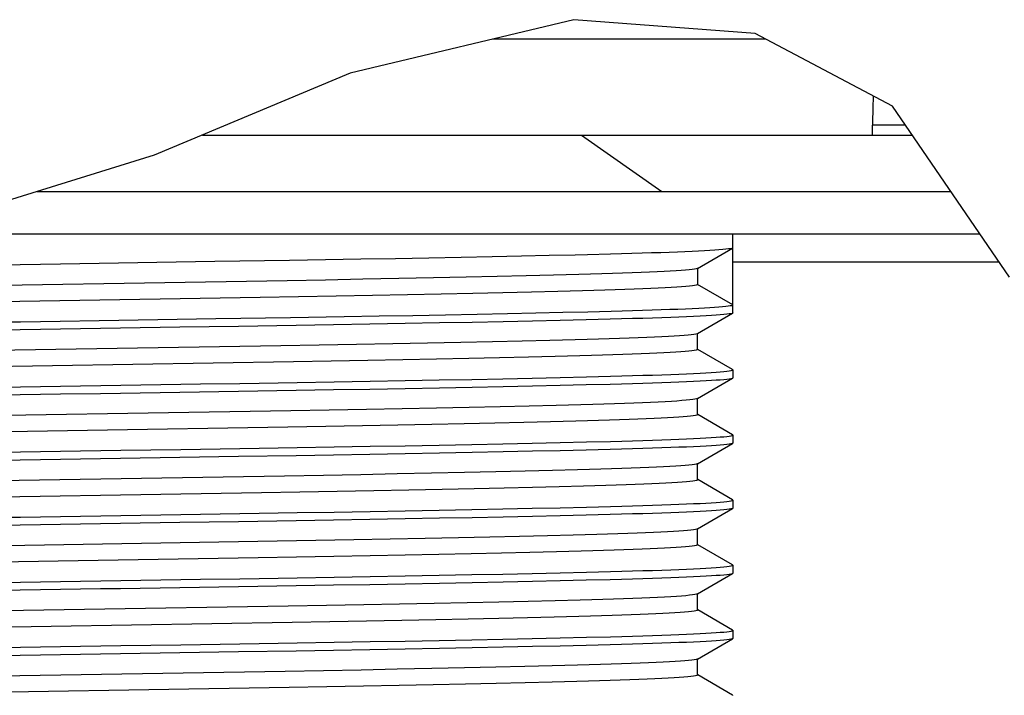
# Model space of a CAD drawing. Header units: centimetres. Extents: x 4745 to 39369, y 17389 to 19524.
# Tile 160 of 188: x 37089.81 to 37095.05, y 18523.32 to 18526.91. Entities that reach past the tile are written whole.
import ezdxf

# ---------------------------------------------------------------- set-up
doc = ezdxf.new("R2010")
doc.units = ezdxf.units.CM
doc.layers.add('$_urządzenia', color=250, linetype='Continuous')

# ---------------------------------------------------------------- blocks, each defined once
blk = doc.blocks.new('A$C92957c0b')
at = {"layer": '$_urządzenia'}
h = blk.add_hatch(dxfattribs=at)
h.set_pattern_fill('_USER', color=256, scale=29.7037395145, angle=324.9999999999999, pattern_type=0)
h.set_pattern_definition([(324.9999999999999, (-1585.0724248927, -2113.6056866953), (17.03736505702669, 24.33187894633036), [])])
h.paths.add_polyline_path([(-213.5456109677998, -1076.5), (-199.7796247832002, -1076.5), (-199.7761351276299, -1076.5765097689), (-199.77346565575, -1076.65463025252), (-199.77161636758, -1076.73436145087), (-199.7705872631, -1076.8157033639), (-199.3645771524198, -1076.78348188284), (-198.93746937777, -1076.743102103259), (-198.4892639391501, -1076.694564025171), (-198.0199608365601, -1076.637867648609), (-197.5295600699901, -1076.573012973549), (-197.0180616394, -1076.5), (-164.1742603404, -1076.5), (-163.9799316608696, -1076.68376480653), (-163.7869957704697, -1076.87669337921), (-163.59555435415, -1077.078399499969), (-163.4056413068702, -1077.28875442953), (-163.2170193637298, -1077.50865934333), (-163.02938346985, -1077.73927289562), (-162.8424963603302, -1077.981496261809), (-162.6563919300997, -1078.23520070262), (-162.4711718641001, -1078.5), (-216.8572072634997, -1078.5), (-216.02623596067, -1077.96300660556), (-215.1973128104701, -1077.450675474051), (-214.37043781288, -1076.96300660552)])
for p, q in [((-176.7899681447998, -1072.4101928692), (-184.7201370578, -1074.307294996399)), ((-170.3562514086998, -1072.902441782), (-176.7899681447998, -1072.4101928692)), ((-169.9817160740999, -1073.1006226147), (-179.6760671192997, -1073.1006226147)), ((-165.4890062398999, -1075.4778855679), (-170.3562514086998, -1072.902441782)), ((-184.7201370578, -1074.307294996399), (-191.6684467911, -1077.2119893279)), ((-161.3387094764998, -1081.537221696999), (-165.4890062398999, -1075.4778855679)), ((-166.1948588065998, -1076.5), (-166.1948588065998, -1076.1547005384)), ((-165.0254269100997, -1076.1547005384), (-166.1948588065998, -1076.1547005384)), ((-189.9652994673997, -1076.5), (-164.7889166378, -1076.5)), ((-191.6684467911, -1077.2119893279), (-197.3917892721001, -1078.987897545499)), ((-195.8194080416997, -1078.5), (-163.4190316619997, -1078.5)), ((-218.2814373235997, -1080), (-162.3916179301, -1080)), ((-171.1499999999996, -1082.809090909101), (-171.1499999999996, -1080)), ((-177.6613703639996, -1080.7774269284), (-178.6450375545, -1080.7989327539)), ((-176.7411797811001, -1080.756250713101), (-177.6613703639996, -1080.7774269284)), ((-172.4083512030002, -1081.231389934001), (-171.1580662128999, -1080.509279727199)), ((-171.1499999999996, -1080.500002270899), (-171.1580662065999, -1080.5092958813)), ((-189.5273209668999, -1080.991555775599), (-190.8892895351, -1081.012884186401)), ((-186.8772627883, -1080.949903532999), (-189.5273209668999, -1080.991555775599)), ((-185.5954872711, -1080.9289788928), (-186.8772627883, -1080.949903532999)), ((-184.3410263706, -1080.9077408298), (-185.5954872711, -1080.9289788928)), ((-183.1172483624, -1080.886183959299), (-184.3410263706, -1080.9077408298)), ((-181.9302384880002, -1080.8644244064), (-183.1172483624, -1080.886183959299)), ((-180.7855130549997, -1080.8425679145), (-181.9302384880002, -1080.8644244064)), ((-179.6884064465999, -1080.820693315), (-180.7855130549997, -1080.8425679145)), ((-178.6450375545, -1080.7989327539), (-179.6884064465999, -1080.820693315)), ((-171.150003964, -1081), (-161.7066754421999, -1081)), ((-177.5072901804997, -1081.473063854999), (-178.4763002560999, -1081.496797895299)), ((-176.6138562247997, -1081.4497612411), (-177.5072901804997, -1081.473063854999)), ((-172.3998321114, -1081.2215909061), (-172.3998396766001, -1081.7988592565)), ((-185.5992783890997, -1081.641947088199), (-186.9624052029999, -1081.6657205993)), ((-184.2761030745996, -1081.6178529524), (-185.5992783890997, -1081.641947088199)), ((-182.9974463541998, -1081.5935193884), (-184.2761030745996, -1081.6178529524)), ((-181.7727630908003, -1081.569128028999), (-182.9974463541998, -1081.5935193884)), ((-180.6088891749, -1081.544825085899), (-181.7727630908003, -1081.569128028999)), ((-179.5119216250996, -1081.5207544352), (-180.6088891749, -1081.544825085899)), ((-178.4763002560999, -1081.496797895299), (-179.5119216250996, -1081.5207544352)), ((-171.1500040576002, -1082.520452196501), (-172.3998396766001, -1081.7988592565)), ((-183.9363549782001, -1082.188751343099), (-185.2249941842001, -1082.2124959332)), ((-182.6894756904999, -1082.1647496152), (-183.9363549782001, -1082.188751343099)), ((-181.4977843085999, -1082.1407495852), (-182.6894756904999, -1082.1647496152)), ((-180.3676932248, -1082.116894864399), (-181.4977843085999, -1082.1407495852)), ((-179.3024908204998, -1082.093272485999), (-180.3676932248, -1082.116894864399)), ((-178.2953309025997, -1082.069729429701), (-179.3024908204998, -1082.093272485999)), ((-177.3522335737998, -1082.046386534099), (-178.2953309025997, -1082.069729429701)), ((-176.4851897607, -1082.0235030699), (-177.3522335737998, -1082.046386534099)), ((-185.2249941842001, -1082.2124959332), (-186.5559143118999, -1082.2359957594)), ((-182.4995647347, -1082.8954161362), (-181.3382417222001, -1082.873676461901)), ((-181.3382417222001, -1082.873676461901), (-180.2188367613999, -1082.851825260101)), ((-180.2188367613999, -1082.851825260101), (-179.1482788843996, -1082.8299995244)), ((-179.1482788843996, -1082.8299995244), (-178.1322402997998, -1082.8082930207)), ((-178.1322402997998, -1082.8082930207), (-177.1775980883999, -1082.786871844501)), ((-177.1775980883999, -1082.786871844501), (-176.2891635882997, -1082.765890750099)), ((-176.2891635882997, -1082.765890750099), (-175.4675047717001, -1082.7452397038)), ((-172.4083512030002, -1083.540480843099), (-171.1580662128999, -1082.8183706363)), ((-190.8600736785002, -1083.0328675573), (-189.4919376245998, -1083.011443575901)), ((-189.4919376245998, -1083.011443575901), (-186.8388342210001, -1082.9697288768)), ((-186.8388342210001, -1082.9697288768), (-184.9328809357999, -1082.938308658)), ((-185.3186994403, -1083.233453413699), (-186.6401859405, -1083.2551873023)), ((-184.0258047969, -1083.2113610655), (-185.3186994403, -1083.233453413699)), ((-184.9328809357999, -1082.938308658), (-183.6991731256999, -1082.916976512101)), ((-182.7667954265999, -1083.188943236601), (-184.0258047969, -1083.2113610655)), ((-183.6991731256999, -1082.916976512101), (-182.4995647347, -1082.8954161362)), ((-181.5521633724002, -1083.1663962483), (-182.7667954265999, -1083.188943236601)), ((-180.3955891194, -1083.1439959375), (-181.5521633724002, -1083.1663962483)), ((-179.299919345, -1083.121800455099), (-180.3955891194, -1083.1439959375)), ((-178.2587085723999, -1083.0997001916), (-179.299919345, -1083.121800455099)), ((-177.2734247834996, -1083.077736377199), (-178.2587085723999, -1083.0997001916)), ((-176.3491345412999, -1083.0559634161), (-177.2734247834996, -1083.077736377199)), ((-175.4970888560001, -1083.0346678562), (-176.3491345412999, -1083.0559634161)), ((-186.6401859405, -1083.2551873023), (-188.67877473, -1083.2873473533)), ((-172.4083758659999, -1083.5404950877), (-172.4215645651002, -1083.546377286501)), ((-172.3998321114, -1084.1079545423), (-172.3998321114, -1083.540480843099)), ((-184.499377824, -1083.931083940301), (-185.8249660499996, -1083.955045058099)), ((-183.2145467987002, -1083.906819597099), (-184.499377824, -1083.931083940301)), ((-181.9780062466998, -1083.8823866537), (-183.2145467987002, -1083.906819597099)), ((-180.7983487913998, -1083.857953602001), (-181.9780062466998, -1083.8823866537)), ((-179.6770584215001, -1083.833548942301), (-180.7983487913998, -1083.857953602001)), ((-178.6213016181, -1083.8093239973), (-179.6770584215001, -1083.833548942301)), ((-177.6419891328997, -1083.7855411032), (-178.6213016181, -1083.8093239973)), ((-176.7418300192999, -1083.7622927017), (-177.6419891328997, -1083.7855411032)), ((-185.8249660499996, -1083.955045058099), (-187.1859719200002, -1083.9786151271)), ((-171.1580662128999, -1084.8202657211), (-172.3977191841, -1084.1042962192)), ((-185.393091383, -1084.524610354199), (-186.7351362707, -1084.548176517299)), ((-184.0996981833, -1084.5009093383), (-185.393091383, -1084.524610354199)), ((-182.8548647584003, -1084.477086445), (-184.0996981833, -1084.5009093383)), ((-181.6612545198, -1084.4531991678), (-182.8548647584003, -1084.477086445)), ((-180.5144004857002, -1084.429148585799), (-181.6612545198, -1084.4531991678)), ((-179.4252807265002, -1084.405148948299), (-180.5144004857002, -1084.429148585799)), ((-178.4016487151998, -1084.381368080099), (-179.4252807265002, -1084.405148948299)), ((-177.4510494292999, -1084.357990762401), (-178.4016487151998, -1084.381368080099)), ((-176.5780554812, -1084.335138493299), (-177.4510494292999, -1084.357990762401)), ((-171.1499999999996, -1084.8295454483), (-171.1499999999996, -1085.118181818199)), ((-186.6017082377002, -1085.2750065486), (-185.2908391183, -1085.253426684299)), ((-185.2908391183, -1085.253426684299), (-184.0120562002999, -1085.2315605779)), ((-184.0120562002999, -1085.2315605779), (-182.7677794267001, -1085.209400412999)), ((-182.7677794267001, -1085.209400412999), (-181.5636574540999, -1085.1870533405)), ((-181.5636574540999, -1085.1870533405), (-180.410253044, -1085.1647253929)), ((-180.410253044, -1085.1647253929), (-179.3109607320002, -1085.142468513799)), ((-179.3109607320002, -1085.142468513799), (-178.2625582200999, -1085.120223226)), ((-178.2625582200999, -1085.120223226), (-177.2702741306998, -1085.0981040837)), ((-177.2702741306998, -1085.0981040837), (-176.3410169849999, -1085.076206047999)), ((-176.3410169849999, -1085.076206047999), (-175.4884173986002, -1085.0548797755)), ((-172.4083512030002, -1085.8495717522), (-171.1580662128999, -1085.1274615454)), ((-186.6401859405, -1085.564278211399), (-188.67877473, -1085.596438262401)), ((-185.3186994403, -1085.5425443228), (-186.6401859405, -1085.564278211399)), ((-184.0258047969, -1085.5204519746), (-185.3186994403, -1085.5425443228)), ((-182.7667954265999, -1085.498034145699), (-184.0258047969, -1085.5204519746)), ((-181.5521633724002, -1085.4754871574), (-182.7667954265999, -1085.498034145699)), ((-180.3955891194, -1085.453086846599), (-181.5521633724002, -1085.4754871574)), ((-179.299919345, -1085.4308913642), (-180.3955891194, -1085.453086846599)), ((-178.2587085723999, -1085.408791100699), (-179.299919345, -1085.4308913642)), ((-177.2734247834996, -1085.3868272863), (-178.2587085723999, -1085.408791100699)), ((-176.3491345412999, -1085.365054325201), (-177.2734247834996, -1085.3868272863)), ((-175.4970888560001, -1085.343758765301), (-176.3491345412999, -1085.365054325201)), ((-172.4083758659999, -1085.849585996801), (-172.4386383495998, -1085.860792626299)), ((-172.3998321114, -1086.417045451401), (-172.3998321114, -1085.8495717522)), ((-185.4635893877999, -1086.257705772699), (-186.8310323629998, -1086.281655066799)), ((-184.1450300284, -1086.233589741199), (-185.4635893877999, -1086.257705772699)), ((-182.8759511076, -1086.209331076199), (-184.1450300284, -1086.233589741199)), ((-181.6614513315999, -1086.185035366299), (-182.8759511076, -1086.209331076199)), ((-180.505177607, -1086.1607824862), (-181.6614513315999, -1086.185035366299)), ((-179.4077534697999, -1086.136584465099), (-180.505177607, -1086.1607824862)), ((-178.3755808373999, -1086.112576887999), (-179.4077534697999, -1086.136584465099)), ((-177.4195663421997, -1086.0890238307), (-178.3755808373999, -1086.112576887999)), ((-176.5362620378, -1086.0658291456), (-177.4195663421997, -1086.0890238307)), ((-179.5892156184, -1086.717932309), (-180.6775947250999, -1086.741733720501)), ((-178.5690563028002, -1086.694439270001), (-179.5892156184, -1086.717932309)), ((-177.6120558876, -1086.6711410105), (-178.5690563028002, -1086.694439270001)), ((-176.7243395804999, -1086.648175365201), (-177.6120558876, -1086.6711410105)), ((-171.1580662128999, -1087.129356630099), (-172.3977191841, -1086.413387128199)), ((-185.590571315, -1086.837232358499), (-186.9305923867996, -1086.860617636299)), ((-184.2863960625, -1086.813484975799), (-185.590571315, -1086.837232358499)), ((-183.0284824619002, -1086.7895636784), (-184.2863960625, -1086.813484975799)), ((-181.8257309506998, -1086.7656473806), (-183.0284824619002, -1086.7895636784)), ((-180.6775947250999, -1086.741733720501), (-181.8257309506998, -1086.7656473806)), ((-178.2625582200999, -1087.429314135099), (-177.2702741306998, -1087.4071949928)), ((-177.2702741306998, -1087.4071949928), (-176.3410169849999, -1087.3852969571)), ((-176.3410169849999, -1087.3852969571), (-175.4884173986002, -1087.363970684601)), ((-171.1499999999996, -1087.1386363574), (-171.1499999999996, -1087.4272727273)), ((-186.6017082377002, -1087.5840974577), (-185.2908391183, -1087.5625175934)), ((-185.2908391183, -1087.5625175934), (-184.0120562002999, -1087.540651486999)), ((-184.0120562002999, -1087.540651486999), (-182.7677794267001, -1087.5184913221)), ((-182.7677794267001, -1087.5184913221), (-181.5636574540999, -1087.496144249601)), ((-181.5636574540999, -1087.496144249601), (-180.410253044, -1087.473816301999)), ((-180.3955891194, -1087.7621777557), (-181.5521633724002, -1087.784578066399)), ((-180.410253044, -1087.473816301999), (-179.3109607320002, -1087.4515594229)), ((-179.299919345, -1087.7399822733), (-180.3955891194, -1087.7621777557)), ((-179.3109607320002, -1087.4515594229), (-178.2625582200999, -1087.429314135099)), ((-178.2587085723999, -1087.7178820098), (-179.299919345, -1087.7399822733)), ((-177.2734247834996, -1087.695918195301), (-178.2587085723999, -1087.7178820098)), ((-176.3491345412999, -1087.674145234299), (-177.2734247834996, -1087.695918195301)), ((-175.4970888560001, -1087.652849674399), (-176.3491345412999, -1087.674145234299)), ((-172.4083512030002, -1088.158662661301), (-171.1580662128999, -1087.436552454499)), ((-186.6401859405, -1087.8733691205), (-188.67877473, -1087.905529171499)), ((-185.3186994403, -1087.8516352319), (-186.6401859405, -1087.8733691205)), ((-184.0258047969, -1087.829542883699), (-185.3186994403, -1087.8516352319)), ((-182.7667954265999, -1087.8071250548), (-184.0258047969, -1087.829542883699)), ((-181.5521633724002, -1087.784578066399), (-182.7667954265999, -1087.8071250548)), ((-180.6672353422, -1088.473344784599), (-181.8365513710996, -1088.4976996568)), ((-179.5582299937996, -1088.449068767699), (-180.6672353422, -1088.473344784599)), ((-178.5188293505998, -1088.425081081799), (-179.5582299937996, -1088.449068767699)), ((-177.5492495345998, -1088.401394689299), (-178.5188293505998, -1088.425081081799)), ((-176.6553107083, -1088.3781545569), (-177.5492495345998, -1088.401394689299)), ((-172.4083758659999, -1088.158676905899), (-172.4137564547, -1088.1614092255)), ((-172.3998321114, -1088.726136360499), (-172.3998321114, -1088.158662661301)), ((-185.6734715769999, -1088.570540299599), (-187.0465262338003, -1088.594427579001)), ((-184.3412260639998, -1088.546336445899), (-185.6734715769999, -1088.570540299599)), ((-183.0606689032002, -1088.5220213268), (-184.3412260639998, -1088.546336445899)), ((-181.8365513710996, -1088.4976996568), (-183.0606689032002, -1088.5220213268)), ((-171.1580662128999, -1089.4384475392), (-172.3977191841, -1088.7224780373)), ((-186.5077623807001, -1089.1624353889), (-187.8699631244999, -1089.1855322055)), ((-185.1781819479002, -1089.138923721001), (-186.5077623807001, -1089.1624353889)), ((-183.8880830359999, -1089.115114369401), (-185.1781819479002, -1089.138923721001)), ((-182.6452252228, -1089.091150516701), (-183.8880830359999, -1089.115114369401)), ((-181.4557395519, -1089.0671548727), (-182.6452252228, -1089.091150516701)), ((-180.3259691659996, -1089.043264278), (-181.4557395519, -1089.0671548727)), ((-179.2593639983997, -1089.0195627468), (-180.3259691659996, -1089.043264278)), ((-178.2534012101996, -1088.9959930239), (-179.2593639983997, -1089.0195627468)), ((-177.3145722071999, -1088.972696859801), (-178.2534012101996, -1088.9959930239)), ((-176.4492032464, -1088.949781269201), (-177.3145722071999, -1088.972696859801)), ((-171.1499999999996, -1089.447727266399), (-171.1499999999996, -1089.736363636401)), ((-186.6017083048, -1089.8931883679), (-185.2908391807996, -1089.871608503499)), ((-185.2908391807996, -1089.871608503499), (-184.0120562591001, -1089.8497423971)), ((-184.0120562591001, -1089.8497423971), (-182.7677794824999, -1089.827582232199)), ((-182.7677794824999, -1089.827582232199), (-181.5636575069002, -1089.8052351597)), ((-181.5636575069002, -1089.8052351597), (-180.4102530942, -1089.7829072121)), ((-180.4102530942, -1089.7829072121), (-179.3109607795, -1089.760650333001)), ((-179.3109607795, -1089.760650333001), (-178.2625582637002, -1089.7384050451)), ((-178.2625582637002, -1089.7384050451), (-177.2702741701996, -1089.716285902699)), ((-177.2702741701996, -1089.716285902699), (-176.3410170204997, -1089.694387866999)), ((-176.3410170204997, -1089.694387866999), (-175.4884174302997, -1089.6730615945)), ((-172.4083512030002, -1090.4677535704), (-171.1580662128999, -1089.7456433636)), ((-186.6401860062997, -1090.182460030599), (-188.6787748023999, -1090.2146200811)), ((-185.3186995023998, -1090.160726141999), (-186.6401860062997, -1090.182460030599)), ((-184.0258048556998, -1090.1386337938), (-185.3186995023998, -1090.160726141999)), ((-182.7667954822, -1090.116215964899), (-184.0258048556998, -1090.1386337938)), ((-181.5521634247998, -1090.0936689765), (-182.7667954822, -1090.116215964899)), ((-180.3955891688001, -1090.071268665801), (-181.5521634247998, -1090.0936689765)), ((-179.2999193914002, -1090.0490731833), (-180.3955891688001, -1090.071268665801)), ((-178.2587086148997, -1090.026972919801), (-179.2999193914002, -1090.0490731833)), ((-177.2734248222, -1090.0050091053), (-178.2587086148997, -1090.026972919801)), ((-176.3491345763, -1089.9832361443), (-177.2734248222, -1090.0050091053)), ((-175.4970888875, -1089.9619405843), (-176.3491345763, -1089.9832361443)), ((-172.4083758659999, -1090.467767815), (-172.4258577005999, -1090.4751413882)), ((-172.3998321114, -1091.0352272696), (-172.3998321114, -1090.4677535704)), ((-185.9347243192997, -1090.8842561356), (-187.3104288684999, -1090.9079939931)), ((-184.5892564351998, -1090.8600144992), (-185.9347243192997, -1090.8842561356)), ((-183.2981150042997, -1090.835703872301), (-184.5892564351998, -1090.8600144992)), ((-182.0599694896, -1090.8113144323), (-183.2981150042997, -1090.835703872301)), ((-180.8803336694, -1090.786963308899), (-182.0599694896, -1090.8113144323)), ((-179.7675938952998, -1090.7628395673), (-180.8803336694, -1090.786963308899)), ((-178.7134775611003, -1090.7387660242), (-179.7675938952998, -1090.7628395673)), ((-177.723940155, -1090.7148594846), (-178.7134775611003, -1090.7387660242)), ((-176.8115631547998, -1090.6914218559), (-177.723940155, -1090.7148594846)), ((-176.5286369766, -1091.2610610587), (-177.3991996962, -1091.2839468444)), ((-171.1580662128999, -1091.7475384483), (-172.3977191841, -1091.031568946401)), ((-185.3019372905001, -1091.450245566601), (-186.6306850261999, -1091.473650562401)), ((-184.0086645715, -1091.4264748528), (-185.3019372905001, -1091.450245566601)), ((-182.7662221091, -1091.402621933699), (-184.0086645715, -1091.4264748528)), ((-181.5730240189, -1091.378661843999), (-182.7662221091, -1091.402621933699)), ((-180.4344680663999, -1091.3547006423), (-181.5730240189, -1091.378661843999)), ((-179.3587827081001, -1091.330915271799), (-180.4344680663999, -1091.3547006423)), ((-178.3451146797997, -1091.307288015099), (-179.3587827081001, -1091.330915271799)), ((-177.3991996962, -1091.2839468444), (-178.3451146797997, -1091.307288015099)), ((-171.1499999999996, -1091.7568181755), (-171.1499999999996, -1092.0454545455)), ((-186.6017079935, -1092.202277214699), (-185.2908388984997, -1092.180697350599)), ((-185.2908388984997, -1092.180697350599), (-184.0120560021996, -1092.1588312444)), ((-184.0120560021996, -1092.1588312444), (-182.7677792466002, -1092.136671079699)), ((-182.7677792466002, -1092.136671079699), (-181.5636572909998, -1092.1143240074)), ((-181.5636572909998, -1092.1143240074), (-180.4102528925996, -1092.0919960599)), ((-180.4102528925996, -1092.0919960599), (-179.3109605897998, -1092.069739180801)), ((-179.3109605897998, -1092.069739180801), (-178.2625580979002, -1092.0474938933)), ((-178.2625580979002, -1092.0474938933), (-177.2702740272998, -1092.0253747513)), ((-177.2734246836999, -1092.3141020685), (-178.2587084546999, -1092.3360658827)), ((-176.3491344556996, -1092.2923291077), (-177.2734246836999, -1092.3141020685)), ((-177.2702740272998, -1092.0253747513), (-176.3410168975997, -1092.0034767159)), ((-175.4970887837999, -1092.271033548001), (-176.3491344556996, -1092.2923291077)), ((-176.3410168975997, -1092.0034767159), (-175.4884173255, -1091.9821504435)), ((-172.4083512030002, -1092.7768444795), (-171.1580662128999, -1092.0547342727)), ((-186.6401857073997, -1092.4915529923), (-188.6787744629, -1092.523713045)), ((-185.3186992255, -1092.469819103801), (-186.6401857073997, -1092.4915529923)), ((-184.0258046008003, -1092.4477267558), (-185.3186992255, -1092.469819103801)), ((-182.7667952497, -1092.425308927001), (-184.0258046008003, -1092.4477267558)), ((-181.5521632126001, -1092.4027619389), (-182.7667952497, -1092.425308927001)), ((-180.3955889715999, -1092.3803616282), (-181.5521632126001, -1092.4027619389)), ((-179.2999192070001, -1092.358166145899), (-180.3955889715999, -1092.3803616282)), ((-178.2587084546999, -1092.3360658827), (-179.2999192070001, -1092.358166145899)), ((-176.5650969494, -1092.993889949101), (-177.4484979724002, -1093.0170307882)), ((-172.4083758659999, -1092.776858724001), (-172.4421155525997, -1092.788995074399)), ((-172.3998321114, -1093.344318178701), (-172.3998321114, -1092.7768444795)), ((-185.5609098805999, -1093.186717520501), (-186.9212227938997, -1093.210471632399)), ((-184.2427975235, -1093.1626872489), (-185.5609098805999, -1093.186717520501)), ((-182.9679320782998, -1093.1383991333), (-184.2427975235, -1093.1626872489)), ((-181.7405974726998, -1093.1139263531), (-182.9679320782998, -1093.1383991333)), ((-180.5674840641, -1093.089392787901), (-181.7405974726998, -1093.1139263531)), ((-179.4552054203, -1093.0649300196), (-180.5674840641, -1093.089392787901)), ((-178.4133630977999, -1093.0407526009), (-179.4552054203, -1093.0649300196)), ((-177.4484979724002, -1093.0170307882), (-178.4133630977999, -1093.0407526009)), ((-171.1580662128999, -1094.056629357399), (-172.3977191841, -1093.340659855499)), ((-182.8863100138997, -1093.7140649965), (-184.1405935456, -1093.7380381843)), ((-181.6850240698, -1093.6900493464), (-182.8863100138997, -1093.7140649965)), ((-180.5389682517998, -1093.666039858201), (-181.6850240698, -1093.6900493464)), ((-179.4541950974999, -1093.6421660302), (-180.5389682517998, -1093.666039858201)), ((-178.4352501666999, -1093.6185336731), (-179.4541950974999, -1093.6421660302)), ((-177.4827133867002, -1093.5951561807), (-178.4352501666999, -1093.6185336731)), ((-176.6073334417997, -1093.5722979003), (-177.4827133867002, -1093.5951561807)), ((-185.4420427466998, -1093.761851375), (-186.7851690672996, -1093.7853996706)), ((-184.1405935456, -1093.7380381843), (-185.4420427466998, -1093.761851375)), ((-181.5636572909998, -1094.4234149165), (-180.4102528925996, -1094.401086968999)), ((-180.4102528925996, -1094.401086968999), (-179.3109605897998, -1094.3788300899)), ((-179.3109605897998, -1094.3788300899), (-178.2625580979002, -1094.356584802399)), ((-178.2625580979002, -1094.356584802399), (-177.2702740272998, -1094.3344656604)), ((-177.2702740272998, -1094.3344656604), (-176.3410168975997, -1094.3125676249)), ((-176.3410168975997, -1094.3125676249), (-175.4884173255, -1094.291241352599)), ((-172.4083512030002, -1095.085935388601), (-171.1580662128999, -1094.363825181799)), ((-171.1499999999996, -1094.0659090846), (-171.1499999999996, -1094.3545454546)), ((-186.6017079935, -1094.5113681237), (-185.2908388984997, -1094.4897882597)), ((-184.0258046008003, -1094.7568176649), (-185.3186992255, -1094.778910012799)), ((-185.2908388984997, -1094.4897882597), (-184.0120560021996, -1094.467922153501)), ((-182.7667952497, -1094.734399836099), (-184.0258046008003, -1094.7568176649)), ((-184.0120560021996, -1094.467922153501), (-182.7677792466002, -1094.4457619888)), ((-182.7677792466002, -1094.4457619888), (-181.5636572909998, -1094.4234149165)), ((-181.5521632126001, -1094.711852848), (-182.7667952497, -1094.734399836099)), ((-180.3955889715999, -1094.689452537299), (-181.5521632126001, -1094.711852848)), ((-179.2999192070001, -1094.667257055), (-180.3955889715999, -1094.689452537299)), ((-178.2587084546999, -1094.645156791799), (-179.2999192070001, -1094.667257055)), ((-177.2734246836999, -1094.6231929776), (-178.2587084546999, -1094.645156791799)), ((-176.3491344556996, -1094.601420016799), (-177.2734246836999, -1094.6231929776)), ((-175.4970887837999, -1094.580124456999), (-176.3491344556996, -1094.601420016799)), ((-186.6401857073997, -1094.800643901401), (-188.6787744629, -1094.832803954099)), ((-185.3186992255, -1094.778910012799), (-186.6401857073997, -1094.800643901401)), ((-172.4083758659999, -1095.0859496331), (-172.4163487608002, -1095.089807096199)), ((-172.3998321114, -1095.653409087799), (-172.3998321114, -1095.085935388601)), ((-183.0549024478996, -1095.4491820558), (-184.3382778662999, -1095.4735544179)), ((-181.8320300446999, -1095.4248804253), (-183.0549024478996, -1095.4491820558)), ((-180.6647112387, -1095.4005636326), (-181.8320300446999, -1095.4248804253)), ((-179.5619353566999, -1095.3764247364), (-180.6647112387, -1095.4005636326)), ((-178.5271438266, -1095.3525510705), (-179.5619353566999, -1095.3764247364)), ((-177.5560528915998, -1095.328838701), (-178.5271438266, -1095.3525510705)), ((-176.6623684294, -1095.305617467), (-177.5560528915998, -1095.328838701)), ((-185.6734866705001, -1095.4978132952), (-187.0335012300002, -1095.521478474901)), ((-184.3382778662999, -1095.4735544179), (-185.6734866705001, -1095.4978132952)), ((-171.1580662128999, -1096.3657202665), (-172.3977191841, -1095.6497507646)), ((-185.5490146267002, -1096.072854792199), (-186.8888108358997, -1096.0962668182)), ((-184.2470019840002, -1096.049115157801), (-185.5490146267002, -1096.072854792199)), ((-182.9906330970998, -1096.0251909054), (-184.2470019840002, -1096.049115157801)), ((-181.7826402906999, -1096.001133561), (-182.9906330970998, -1096.0251909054)), ((-180.6313648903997, -1095.9771100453), (-181.7826402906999, -1096.001133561)), ((-179.5424243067, -1095.953245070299), (-180.6313648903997, -1095.9771100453)), ((-178.5184367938, -1095.9296033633), (-179.5424243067, -1095.953245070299)), ((-177.5639425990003, -1095.9062961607), (-178.5184367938, -1095.9296033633)), ((-176.6844858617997, -1095.883471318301), (-177.5639425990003, -1095.9062961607))]:
    blk.add_line(p, q, dxfattribs=at)
for points in [[(-166.1716163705, -1075.1166906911), (-166.1762915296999, -1075.220255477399), (-166.1843821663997, -1075.4513024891), (-166.1901790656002, -1075.6840445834), (-166.1936746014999, -1075.9185105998), (-166.1948588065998, -1076.1547005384)], [(-175.4864906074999, -1080.7252935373), (-176.3067127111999, -1080.745876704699), (-176.7411797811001, -1080.756250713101)], [(-171.1580662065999, -1080.5092958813), (-171.1897240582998, -1080.520707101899), (-171.2396135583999, -1080.5312125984), (-171.3097380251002, -1080.541832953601), (-171.4002003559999, -1080.5525553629), (-171.5109635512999, -1080.5633414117), (-171.6420457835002, -1080.5741919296), (-171.7934395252, -1080.585106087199), (-171.9648996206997, -1080.5960429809), (-172.1562895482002, -1080.6070015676), (-172.3674957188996, -1080.617982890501), (-172.5981548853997, -1080.6289491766), (-172.8481005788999, -1080.639902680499), (-173.1170544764, -1080.650841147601), (-173.404324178, -1080.661720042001), (-173.7095352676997, -1080.672537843), (-174.0323493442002, -1080.6832960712), (-174.3719566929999, -1080.6939547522), (-174.7275770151, -1080.704481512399), (-175.0990503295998, -1080.7149087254), (-175.4864906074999, -1080.7252935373)], [(-195, -1081.077275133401), (-197.1409539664, -1081.110819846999), (-199.2699774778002, -1081.1441701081)], [(-190.8892895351, -1081.012884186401), (-192.9385740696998, -1081.0449867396), (-193.6251325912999, -1081.055728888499), (-195, -1081.077275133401)], [(-172.4481865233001, -1081.245077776), (-172.5085836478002, -1081.256973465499), (-172.5929909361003, -1081.268946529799), (-172.7012318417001, -1081.280980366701), (-172.8331517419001, -1081.2930646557), (-172.9883377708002, -1081.305170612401), (-173.1665189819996, -1081.3172876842), (-173.3679127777, -1081.329433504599), (-173.5920956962, -1081.341582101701), (-173.8388072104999, -1081.353720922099), (-174.1089309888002, -1081.365887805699), (-174.4030818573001, -1081.378095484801), (-174.7202776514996, -1081.390290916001), (-175.0589872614, -1081.402413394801), (-175.4181416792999, -1081.414429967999), (-175.7974071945, -1081.426335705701), (-176.1960520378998, -1081.4381133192), (-176.6138562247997, -1081.4497612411)], [(-172.4083758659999, -1081.231404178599), (-172.4119342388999, -1081.233281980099), (-172.4481865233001, -1081.245077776)], [(-186.9624052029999, -1081.6657205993), (-201.4288165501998, -1081.905157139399), (-203.5049975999, -1081.9400726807)], [(-172.3998321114, -1081.7988635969), (-172.4115275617, -1081.8103533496), (-172.4466316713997, -1081.8219581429), (-172.5051148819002, -1081.8336597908), (-172.5868478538, -1081.845436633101), (-172.6916643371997, -1081.857273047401), (-172.8194249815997, -1081.8691598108), (-172.9697603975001, -1081.881070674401), (-173.1424069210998, -1081.8929944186), (-173.3375201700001, -1081.9049449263), (-173.5546268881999, -1081.9168942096), (-173.7935184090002, -1081.9288335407), (-174.0551648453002, -1081.940805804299), (-174.3402670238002, -1081.9528272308), (-174.6478413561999, -1081.964843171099), (-174.9763206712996, -1081.976790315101), (-175.3245656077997, -1081.988632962), (-175.6923712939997, -1082.000370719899), (-176.0792938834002, -1082.0119943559), (-176.4851897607, -1082.0235030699)], [(-186.5559143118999, -1082.2359957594), (-187.9195130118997, -1082.259081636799), (-202.8482039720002, -1082.5060695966)], [(-175.4675047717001, -1082.7452397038), (-175.0797090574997, -1082.734820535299), (-174.708112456, -1082.724360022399), (-174.3527306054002, -1082.7138079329), (-174.0136353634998, -1082.703130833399), (-173.6916273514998, -1082.692362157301), (-173.3877375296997, -1082.6815519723), (-173.1021067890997, -1082.6706947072), (-172.8351393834, -1082.659795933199), (-172.5879222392, -1082.648922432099), (-172.3609819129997, -1082.6380996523), (-172.1537239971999, -1082.6273021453), (-171.9655190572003, -1082.616520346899), (-171.7965414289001, -1082.605754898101), (-171.6469163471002, -1082.5950051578), (-171.5163267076, -1082.584259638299), (-171.4048554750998, -1082.5734922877), (-171.3131636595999, -1082.5627291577), (-171.2417758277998, -1082.552036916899), (-171.1908064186, -1082.5414377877), (-171.1602044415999, -1082.5309095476), (-171.1499999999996, -1082.520452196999)], [(-171.1580662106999, -1082.8183763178), (-171.1741037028, -1082.825184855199), (-171.2168027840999, -1082.8360118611), (-171.2809308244, -1082.8469266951), (-171.3661221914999, -1082.857873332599), (-171.4718179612, -1082.868829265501), (-171.5979779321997, -1082.8798170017), (-171.7449186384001, -1082.890848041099), (-171.9128073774, -1082.901936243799), (-172.1013994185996, -1082.9130677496), (-172.3105913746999, -1082.924212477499), (-172.5401489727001, -1082.9353651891), (-172.7900365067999, -1082.9465311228), (-173.0605029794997, -1082.957695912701), (-173.3519949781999, -1082.9688792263), (-173.6639366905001, -1082.9800613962), (-173.9948695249, -1082.9911690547), (-174.3440864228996, -1083.002182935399), (-174.7114927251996, -1083.013122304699), (-175.096235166, -1083.023971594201), (-175.4970888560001, -1083.0346678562)], [(-171.1499999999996, -1082.80909975), (-171.1527655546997, -1082.814526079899), (-171.1580662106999, -1082.8183763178)], [(-197.1286368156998, -1083.1310653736), (-196.4200226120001, -1083.1199790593), (-195.710266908, -1083.108865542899)], [(-195.710266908, -1083.108865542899), (-192.9223652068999, -1083.065173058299), (-190.8600736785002, -1083.0328675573)], [(-195, -1083.3863661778), (-197.1409539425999, -1083.4199107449), (-199.2699774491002, -1083.453261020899)], [(-192.8713631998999, -1083.353025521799), (-193.5799773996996, -1083.3641118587), (-195, -1083.3863661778)], [(-188.67877473, -1083.2873473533), (-190.7586619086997, -1083.319929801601), (-192.8713631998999, -1083.353025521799)], [(-172.4215645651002, -1083.546377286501), (-172.465717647, -1083.558140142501), (-172.5336648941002, -1083.569988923), (-172.6253483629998, -1083.581917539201), (-172.7407087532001, -1083.5939172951), (-172.8794150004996, -1083.6059572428), (-173.0413094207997, -1083.618029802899), (-173.2268117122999, -1083.630162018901), (-173.4360346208, -1083.642348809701), (-173.6685615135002, -1083.654556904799), (-173.9241975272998, -1083.6667712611), (-174.2026752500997, -1083.6789754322), (-174.5035105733, -1083.691146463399), (-174.8260700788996, -1083.7032596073), (-175.1697370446, -1083.7152945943), (-175.5338849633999, -1083.7272334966), (-175.917730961, -1083.739055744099), (-176.3207222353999, -1083.750749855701), (-176.7418300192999, -1083.7622927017)], [(-187.1859719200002, -1083.9786151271), (-200.9737243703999, -1084.2067246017), (-203.0631867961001, -1084.241563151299)], [(-172.3998321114, -1084.107954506), (-172.4004169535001, -1084.110513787), (-172.4171610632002, -1084.121955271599), (-172.4570537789, -1084.1335164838), (-172.5200696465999, -1084.1451733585), (-172.6061674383, -1084.156914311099), (-172.7151039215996, -1084.1687099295), (-172.8462757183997, -1084.1805136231), (-172.9995766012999, -1084.192334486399), (-173.1757570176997, -1084.204227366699), (-173.3750330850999, -1084.2161899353), (-173.5970619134, -1084.228188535), (-173.8422139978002, -1084.240231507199), (-174.1108599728, -1084.252321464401), (-174.4023696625, -1084.264417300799), (-174.7154440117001, -1084.2764617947), (-175.0493137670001, -1084.288428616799), (-175.403548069, -1084.3003066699), (-175.776984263, -1084.312062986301), (-176.1687473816, -1084.3236783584), (-176.5780554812, -1084.335138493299)], [(-186.7351362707, -1084.548176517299), (-200.9880344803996, -1084.784219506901), (-203.0403520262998, -1084.8184314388)], [(-175.4884173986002, -1085.0548797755), (-175.0886075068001, -1085.0442019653), (-174.7060031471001, -1085.033403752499), (-174.3413416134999, -1085.0225387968), (-173.9945269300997, -1085.011597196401), (-173.6655930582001, -1085.0005580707), (-173.3553322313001, -1084.989442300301), (-173.0647126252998, -1084.978302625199), (-172.7942085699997, -1084.967149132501), (-172.5437478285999, -1084.9559717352), (-172.3133692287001, -1084.944792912), (-172.1031629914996, -1084.9336057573), (-171.9134768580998, -1084.9224171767), (-171.7446772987, -1084.911270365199), (-171.5970284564, -1084.9001798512), (-171.4703656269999, -1084.8891311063), (-171.3644790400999, -1084.8781237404), (-171.2793820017, -1084.867138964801), (-171.2155481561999, -1084.8561955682), (-171.1732925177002, -1084.8453495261), (-171.1524857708, -1084.8346812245), (-171.1499999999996, -1084.8295366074)], [(-171.1499999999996, -1084.8295366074), (-171.1527655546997, -1084.824110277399), (-171.1580662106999, -1084.8202600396)], [(-190.7300225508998, -1085.339920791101), (-190.0278022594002, -1085.328932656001), (-188.6384300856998, -1085.3071548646)], [(-188.6384300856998, -1085.3071548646), (-187.9521509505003, -1085.296404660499), (-186.6017082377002, -1085.2750065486)], [(-171.1580662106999, -1085.127467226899), (-171.1741037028, -1085.1342757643), (-171.2168027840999, -1085.145102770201), (-171.2809308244, -1085.1560176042), (-171.3661221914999, -1085.1669642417), (-171.4718179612, -1085.177920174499), (-171.5979779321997, -1085.1889079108), (-171.7449186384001, -1085.1999389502), (-171.9128073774, -1085.2110271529), (-172.1013994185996, -1085.2221586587), (-172.3105913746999, -1085.2333033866), (-172.5401489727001, -1085.2444560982), (-172.7900365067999, -1085.2556220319), (-173.0605029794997, -1085.2667868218), (-173.3519949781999, -1085.277970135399), (-173.6639366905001, -1085.2891523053), (-173.9948695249, -1085.3002599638), (-174.3440864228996, -1085.3112738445), (-174.7114927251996, -1085.3222132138), (-175.096235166, -1085.3330625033), (-175.4970888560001, -1085.343758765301)], [(-171.1499999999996, -1085.118190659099), (-171.1527655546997, -1085.123616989), (-171.1580662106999, -1085.127467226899)], [(-197.1286368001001, -1085.4401562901), (-196.4200226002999, -1085.429069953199), (-195, -1085.4068156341)], [(-195, -1085.4068156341), (-192.8590460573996, -1085.373271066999), (-190.7300225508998, -1085.339920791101)], [(-192.8713631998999, -1085.6621164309), (-193.5799773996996, -1085.673202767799), (-195, -1085.6954570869)], [(-188.67877473, -1085.596438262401), (-190.7586619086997, -1085.629020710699), (-192.8713631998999, -1085.6621164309)], [(-195, -1085.6954570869), (-197.1409539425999, -1085.729001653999), (-199.2699774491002, -1085.7623519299)], [(-172.4386383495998, -1085.860792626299), (-172.4937231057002, -1085.872618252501), (-172.5730247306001, -1085.884574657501), (-172.6765938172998, -1085.896637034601), (-172.8044723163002, -1085.9087904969), (-172.9565473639, -1085.9210117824), (-173.1323681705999, -1085.933262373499), (-173.3313751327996, -1085.9455100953), (-173.5533061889, -1085.957747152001), (-173.7980343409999, -1085.9699714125), (-174.0650203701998, -1085.982160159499), (-174.3537878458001, -1085.994297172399), (-174.664444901, -1086.0063900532), (-174.9963438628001, -1086.0184153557), (-175.3489965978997, -1086.030358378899), (-175.7229895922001, -1086.042238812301), (-176.1194531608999, -1086.054085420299), (-176.5362620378, -1086.0658291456)], [(-186.8310323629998, -1086.281655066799), (-201.2942000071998, -1086.521113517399), (-202.6936827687, -1086.5443766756)], [(-172.3998321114, -1086.417045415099), (-172.4042802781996, -1086.4241177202), (-172.4301364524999, -1086.4355952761), (-172.4792721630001, -1086.4472180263), (-172.5518518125, -1086.4589665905), (-172.6476277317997, -1086.470785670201), (-172.7661980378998, -1086.482638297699), (-172.9074171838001, -1086.494523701), (-173.0711861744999, -1086.506439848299), (-173.2570414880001, -1086.518359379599), (-173.4647125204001, -1086.530272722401), (-173.6946267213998, -1086.542205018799), (-173.9466395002, -1086.554144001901), (-174.2202943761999, -1086.5660652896), (-174.5158236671, -1086.577975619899), (-174.8331448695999, -1086.5898659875), (-175.1716009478, -1086.6017077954), (-175.5305704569, -1086.613478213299), (-175.9099578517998, -1086.625173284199), (-176.3086875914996, -1086.636760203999), (-176.7243395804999, -1086.648175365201)], [(-186.9305923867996, -1086.860617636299), (-201.1560308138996, -1087.096087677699), (-203.2019139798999, -1087.130287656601)], [(-175.4884173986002, -1087.363970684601), (-175.0886075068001, -1087.353292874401), (-174.7060031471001, -1087.3424946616), (-174.3413416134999, -1087.331629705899), (-173.9945269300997, -1087.320688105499), (-173.6655930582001, -1087.309648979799), (-173.3553322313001, -1087.298533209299), (-173.0647126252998, -1087.2873935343), (-172.7942085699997, -1087.2762400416), (-172.5437478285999, -1087.265062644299), (-172.3133692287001, -1087.2538838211), (-172.1031629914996, -1087.242696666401), (-171.9134768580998, -1087.231508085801), (-171.7446772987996, -1087.2203612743), (-171.5970284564, -1087.209270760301), (-171.4703656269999, -1087.1982220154), (-171.3644790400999, -1087.187214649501), (-171.2793820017, -1087.1762298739), (-171.2155481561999, -1087.1652864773), (-171.1732925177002, -1087.154440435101), (-171.1524857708, -1087.143772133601), (-171.1499999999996, -1087.1386275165)], [(-171.1499999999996, -1087.1386275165), (-171.1527655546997, -1087.1332011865), (-171.1580662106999, -1087.1293509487)], [(-171.1499999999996, -1087.4272815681), (-171.1527655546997, -1087.4327078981), (-171.1580662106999, -1087.436558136)], [(-197.1286368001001, -1087.749247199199), (-196.4200226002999, -1087.7381608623), (-195, -1087.715906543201)], [(-195, -1087.715906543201), (-192.8590460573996, -1087.6823619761), (-190.7300225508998, -1087.649011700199)], [(-190.7300225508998, -1087.649011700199), (-190.0278022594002, -1087.638023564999), (-188.6384300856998, -1087.616245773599)], [(-188.6384300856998, -1087.616245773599), (-187.9521509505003, -1087.6054955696), (-186.6017082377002, -1087.5840974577)], [(-171.1580662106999, -1087.436558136), (-171.1741037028, -1087.4433666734), (-171.2168027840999, -1087.454193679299), (-171.2809308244, -1087.465108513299), (-171.3661221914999, -1087.476055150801), (-171.4718179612, -1087.4870110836), (-171.5979779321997, -1087.497998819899), (-171.7449186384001, -1087.5090298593), (-171.9128073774, -1087.520118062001), (-172.1013994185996, -1087.531249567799), (-172.3105913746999, -1087.5423942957), (-172.5401489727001, -1087.553547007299), (-172.7900365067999, -1087.564712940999), (-173.0605029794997, -1087.5758777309), (-173.3519949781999, -1087.5870610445), (-173.6639366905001, -1087.598243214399), (-173.9948695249, -1087.609350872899), (-174.3440864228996, -1087.6203647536), (-174.7114927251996, -1087.6313041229), (-175.096235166, -1087.6421534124), (-175.4970888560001, -1087.652849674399)], [(-195, -1088.004547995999), (-197.1409539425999, -1088.0380925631), (-199.2699774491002, -1088.071442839)], [(-192.8713631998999, -1087.971207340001), (-193.5799773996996, -1087.9822936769), (-195, -1088.004547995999)], [(-188.67877473, -1087.905529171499), (-190.7586619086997, -1087.9381116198), (-192.8713631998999, -1087.971207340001)], [(-172.4137564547, -1088.1614092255), (-172.4512854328, -1088.1730985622), (-172.5125643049, -1088.1848965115), (-172.5977439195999, -1088.196807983), (-172.7069575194, -1088.208825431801), (-172.8400887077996, -1088.220919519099), (-172.9968885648, -1088.233062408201), (-173.1766552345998, -1088.2452062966), (-173.3793957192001, -1088.257359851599), (-173.6061975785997, -1088.2695800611), (-173.8578992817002, -1088.281888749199), (-174.1336364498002, -1088.294224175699), (-174.4319894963, -1088.306518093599), (-174.7520512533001, -1088.3187375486), (-175.0935037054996, -1088.3308759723), (-175.4554003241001, -1088.342905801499), (-175.8369389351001, -1088.3548081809), (-176.2372898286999, -1088.366565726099), (-176.6553107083, -1088.3781545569)], [(-187.0465262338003, -1088.594427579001), (-200.8207755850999, -1088.8223779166), (-202.9191555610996, -1088.857289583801)], [(-172.3998321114, -1088.7261363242), (-172.4090362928, -1088.736323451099), (-172.4410454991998, -1088.7477962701), (-172.4958993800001, -1088.759355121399), (-172.5737894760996, -1088.7710275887), (-172.6748752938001, -1088.7828088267), (-172.7990583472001, -1088.7946690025), (-172.9463604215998, -1088.8065993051), (-173.1166762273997, -1088.8185824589), (-173.3098033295, -1088.8305990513), (-173.5256003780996, -1088.842636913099), (-173.7634922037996, -1088.854663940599), (-174.0233393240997, -1088.866674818), (-174.3058379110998, -1088.878697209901), (-174.6114363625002, -1088.8907387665), (-174.9391830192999, -1088.902752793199), (-175.2876347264, -1088.9146855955), (-175.6560107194, -1088.926514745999), (-176.0437125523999, -1088.938226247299), (-176.4492032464, -1088.949781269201)], [(-187.8699631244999, -1089.1855322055), (-200.7314120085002, -1089.398158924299), (-203.4747683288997, -1089.4440803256)], [(-175.4884174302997, -1089.6730615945), (-175.0886075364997, -1089.6623837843), (-174.7060031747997, -1089.651585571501), (-174.3413416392, -1089.6407206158), (-173.9945269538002, -1089.6297790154), (-173.6655930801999, -1089.6187398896), (-173.3553322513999, -1089.6076241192), (-173.0647126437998, -1089.5964844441), (-172.7942085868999, -1089.5853309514), (-172.5437478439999, -1089.5741535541), (-172.3133692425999, -1089.562974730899), (-172.1031630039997, -1089.5517875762), (-171.9134768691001, -1089.5405989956), (-171.7446773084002, -1089.529452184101), (-171.5970284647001, -1089.5183616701), (-171.4703656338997, -1089.5073129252), (-171.3644790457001, -1089.4963055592), (-171.2793820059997, -1089.4853207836), (-171.2155481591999, -1089.474377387), (-171.1732925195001, -1089.4635313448), (-171.1524857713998, -1089.4528630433), (-171.1499999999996, -1089.447718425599)], [(-171.1499999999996, -1089.447718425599), (-171.1527655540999, -1089.442292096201), (-171.1580662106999, -1089.438441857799)], [(-171.1580662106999, -1089.7456490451), (-171.1741037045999, -1089.752457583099), (-171.2168027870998, -1089.763284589), (-171.2809308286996, -1089.774199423), (-171.3661221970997, -1089.7851460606), (-171.4718179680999, -1089.796101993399), (-171.5979779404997, -1089.8070897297), (-171.7449186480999, -1089.8181207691), (-171.9128073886, -1089.8292089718), (-172.1013994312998, -1089.8403404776), (-172.3105913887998, -1089.8514852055), (-172.5401489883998, -1089.8626379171), (-172.7900365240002, -1089.8738038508), (-173.0605029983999, -1089.884968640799), (-173.3519949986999, -1089.896151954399), (-173.6639367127, -1089.9073341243), (-173.9948695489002, -1089.9184417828), (-174.3440864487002, -1089.9294556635), (-174.7114927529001, -1089.9403950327), (-175.0962351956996, -1089.951244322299), (-175.4970888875, -1089.9619405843)], [(-171.1499999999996, -1089.7363724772), (-171.1527655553, -1089.7417988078), (-171.1580662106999, -1089.7456490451)], [(-197.1286370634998, -1090.058335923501), (-196.4200227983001, -1090.0472499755), (-195, -1090.0249971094)], [(-195, -1090.0249971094), (-192.8590461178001, -1089.9914529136), (-190.7300226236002, -1089.9581026)], [(-188.6787748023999, -1090.2146200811), (-190.7586619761, -1090.2472025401), (-192.8713632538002, -1090.280298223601)], [(-190.7300226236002, -1089.9581026), (-190.0278023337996, -1089.9471144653), (-188.6384301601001, -1089.9253366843)], [(-188.6384301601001, -1089.9253366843), (-187.9521510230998, -1089.9145864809), (-186.6017083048, -1089.8931883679)], [(-195, -1090.313639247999), (-197.1409542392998, -1090.3471856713), (-199.2699778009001, -1090.380535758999)], [(-192.8713632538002, -1090.280298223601), (-193.5799774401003, -1090.2913846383), (-195, -1090.313639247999)], [(-172.4258577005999, -1090.4751413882), (-172.4731527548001, -1090.4869376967), (-172.5442543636, -1090.4988097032), (-172.6386085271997, -1090.5107015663), (-172.7560841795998, -1090.522629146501), (-172.8972079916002, -1090.5346445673), (-173.0621526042, -1090.5467437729), (-173.2506517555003, -1090.5588936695), (-173.4630475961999, -1090.571104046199), (-173.6995880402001, -1090.583372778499), (-173.9598049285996, -1090.595662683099), (-174.2428855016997, -1090.6079307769), (-174.5482510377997, -1090.620152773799), (-174.8754598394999, -1090.6323132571), (-175.2236191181, -1090.644383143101), (-175.5917806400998, -1090.656336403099), (-175.9793731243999, -1090.6681621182), (-176.3859907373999, -1090.679854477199), (-176.8115631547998, -1090.6914218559)], [(-187.3104288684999, -1090.9079939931), (-201.0897758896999, -1091.1359158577), (-203.1732562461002, -1091.1707196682)], [(-172.3998321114, -1091.0352272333), (-172.4000655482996, -1091.0368434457), (-172.4148003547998, -1091.0482339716), (-172.4525992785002, -1091.059764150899), (-172.5134641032, -1091.0713952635), (-172.5971866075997, -1091.0830916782), (-172.7037044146, -1091.0948526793), (-172.8331832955, -1091.106691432), (-172.9856524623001, -1091.1185991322), (-173.1608553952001, -1091.130548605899), (-173.3586308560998, -1091.1425258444), (-173.5783863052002, -1091.154496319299), (-173.8200213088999, -1091.1664576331), (-174.0843215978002, -1091.1784437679), (-174.3718390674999, -1091.190466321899), (-174.6816403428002, -1091.2024753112), (-175.0122527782, -1091.214412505), (-175.3625815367, -1091.2262442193), (-175.7323615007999, -1091.237968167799), (-176.1211094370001, -1091.2495743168), (-176.5286369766, -1091.2610610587)], [(-186.6306850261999, -1091.473650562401), (-187.9839194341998, -1091.496512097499), (-202.8870457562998, -1091.743092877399)], [(-175.4884173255, -1091.9821504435), (-175.088607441, -1091.971472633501), (-174.7060030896, -1091.960674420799), (-174.3413415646, -1091.949809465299), (-173.9945268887, -1091.938867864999), (-173.6655930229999, -1091.927828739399), (-173.3553322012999, -1091.9167129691), (-173.0647125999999, -1091.9055732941), (-172.7942085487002, -1091.8944198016), (-172.5437478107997, -1091.883242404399), (-172.313369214, -1091.872063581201), (-172.1031629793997, -1091.860876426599), (-171.9134768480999, -1091.849687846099), (-171.7446772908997, -1091.8385410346), (-171.5970284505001, -1091.827450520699), (-171.4703656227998, -1091.816401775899), (-171.3644790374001, -1091.805394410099), (-171.2793819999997, -1091.7944096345), (-171.2155481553, -1091.783466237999), (-171.1732925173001, -1091.772620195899), (-171.1524857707, -1091.761951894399), (-171.1499999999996, -1091.756807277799)], [(-171.1499999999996, -1091.756807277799), (-171.1527655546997, -1091.7513809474), (-171.1580662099, -1091.747530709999)], [(-195, -1092.334087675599), (-192.8590458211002, -1092.300541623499), (-190.7300222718, -1092.2671914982)], [(-190.7300222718, -1092.2671914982), (-190.0278019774, -1092.256203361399), (-188.6384298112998, -1092.234425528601)], [(-188.6384298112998, -1092.234425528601), (-187.9521506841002, -1092.2236753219), (-186.6017079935, -1092.202277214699)], [(-171.1580662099, -1092.054742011), (-171.1741037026, -1092.0615505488), (-171.2168027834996, -1092.072377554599), (-171.2809308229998, -1092.083292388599), (-171.3661221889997, -1092.094239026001), (-171.4718179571, -1092.1051949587), (-171.5979779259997, -1092.116182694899), (-171.7449186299, -1092.1272137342), (-171.9128073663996, -1092.1383019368), (-172.1013994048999, -1092.149433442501), (-172.3105913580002, -1092.1605781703), (-172.5401489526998, -1092.171730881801), (-172.7900364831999, -1092.1828968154), (-173.0605029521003, -1092.1940616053), (-173.3519949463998, -1092.2052449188), (-173.6639366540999, -1092.216427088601), (-173.994869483, -1092.227534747), (-174.3440863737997, -1092.2385486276), (-174.7114926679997, -1092.2494879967), (-175.0962351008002, -1092.260337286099), (-175.4970887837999, -1092.271033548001)], [(-171.1499999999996, -1092.0454654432), (-171.1527655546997, -1092.050891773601), (-171.1580662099, -1092.054742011)], [(-195, -1092.622730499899), (-197.1409541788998, -1092.656276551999), (-199.2699777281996, -1092.6896266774)], [(-197.1286370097, -1092.3674268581), (-196.4200227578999, -1092.356340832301), (-195, -1092.334087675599)], [(-192.8713629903, -1092.5893913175), (-193.5799772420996, -1092.6004773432), (-195, -1092.622730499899)], [(-188.6787744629, -1092.523713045), (-190.7586616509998, -1092.5562954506), (-192.8713629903, -1092.5893913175)], [(-172.4421155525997, -1092.788995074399), (-172.4990254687, -1092.800817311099), (-172.5800990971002, -1092.812767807), (-172.6854488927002, -1092.8248293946), (-172.8150326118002, -1092.836977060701), (-172.9687766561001, -1092.849192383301), (-173.1465081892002, -1092.861454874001), (-173.3478279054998, -1092.873735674), (-173.5721876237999, -1092.8860056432), (-173.8192833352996, -1092.898254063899), (-174.0890221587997, -1092.9104796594), (-174.381068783, -1092.9226688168), (-174.6947398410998, -1092.9347960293), (-175.0294213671, -1092.9468424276), (-175.3842726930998, -1092.958784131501), (-175.7586959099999, -1092.9706082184), (-176.1524321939, -1092.982312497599), (-176.5650969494, -1092.993889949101)], [(-186.9212227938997, -1093.210471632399), (-201.3759005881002, -1093.449736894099), (-202.7696428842, -1093.4729340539)], [(-172.3998321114, -1093.344318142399), (-172.4010570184, -1093.348023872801), (-172.4200318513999, -1093.359441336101), (-172.4621613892, -1093.371008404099), (-172.5276376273, -1093.3827068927), (-172.6165985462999, -1093.3945215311), (-172.7289553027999, -1093.4064202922), (-172.8645926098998, -1093.4183833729), (-173.0233512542, -1093.4303935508), (-173.2048223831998, -1093.4424217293), (-173.4083979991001, -1093.4544358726), (-173.6338223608, -1093.4664302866), (-173.8812150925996, -1093.4784154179), (-174.1502618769, -1093.4903769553), (-174.4404018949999, -1093.502292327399), (-174.7515334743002, -1093.514159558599), (-175.0830945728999, -1093.5259589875), (-175.4345424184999, -1093.5376741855), (-175.8058974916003, -1093.5493076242), (-176.1972619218, -1093.5608616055), (-176.6073334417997, -1093.5722979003)], [(-186.7851690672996, -1093.7853996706), (-201.0375991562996, -1094.0214025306), (-203.0988417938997, -1094.0557945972)], [(-171.1499999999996, -1094.0658981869), (-171.1527655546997, -1094.060471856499), (-171.1580662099, -1094.0566216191)], [(-171.1580662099, -1094.3638329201), (-171.1741037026, -1094.370641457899), (-171.2168027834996, -1094.3814684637), (-171.2809308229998, -1094.3923832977), (-171.3661221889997, -1094.403329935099), (-171.4718179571, -1094.414285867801), (-171.5979779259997, -1094.425273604), (-171.7449186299, -1094.436304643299), (-171.9128073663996, -1094.447392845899), (-172.1013994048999, -1094.458524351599), (-172.3105913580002, -1094.469669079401), (-172.5401489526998, -1094.480821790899), (-172.7900364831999, -1094.491987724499), (-173.0605029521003, -1094.5031525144), (-173.3519949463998, -1094.5143358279), (-173.6639366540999, -1094.525517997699), (-173.994869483, -1094.536625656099), (-174.3440863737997, -1094.5476395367), (-174.7114926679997, -1094.5585789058), (-175.0962351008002, -1094.5694281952), (-175.4970887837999, -1094.580124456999)], [(-175.4884173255, -1094.291241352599), (-175.088607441, -1094.280563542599), (-174.7060030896, -1094.2697653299), (-174.3413415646, -1094.2589003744), (-173.9945268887, -1094.2479587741), (-173.6655930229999, -1094.2369196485), (-173.3553322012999, -1094.2258038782), (-173.0647125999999, -1094.2146642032), (-172.7942085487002, -1094.2035107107), (-172.5437478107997, -1094.1923333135), (-172.313369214, -1094.181154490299), (-172.1031629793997, -1094.1699673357), (-171.9134768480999, -1094.1587787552), (-171.7446772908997, -1094.147631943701), (-171.5970284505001, -1094.1365414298), (-171.4703656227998, -1094.125492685), (-171.3644790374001, -1094.1144853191), (-171.2793819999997, -1094.103500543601), (-171.2155481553, -1094.0925571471), (-171.1732925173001, -1094.081711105), (-171.1524857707, -1094.0710428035), (-171.1499999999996, -1094.0658981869)], [(-171.1499999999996, -1094.3545563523), (-171.1527655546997, -1094.359982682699), (-171.1580662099, -1094.3638329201)], [(-197.1286370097, -1094.6765177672), (-196.4200227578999, -1094.6654317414), (-195, -1094.6431785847)], [(-195, -1094.6431785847), (-192.8590458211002, -1094.6096325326), (-190.7300222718, -1094.576282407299)], [(-190.7300222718, -1094.576282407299), (-190.0278019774, -1094.5652942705), (-188.6384298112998, -1094.5435164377)], [(-188.6384298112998, -1094.5435164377), (-187.9521506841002, -1094.532766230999), (-186.6017079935, -1094.5113681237)], [(-195, -1094.931821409), (-197.1409541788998, -1094.9653674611), (-199.2699777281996, -1094.998717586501)], [(-192.8713629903, -1094.898482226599), (-193.5799772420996, -1094.9095682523), (-195, -1094.931821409)], [(-188.6787744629, -1094.832803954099), (-190.7586616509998, -1094.865386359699), (-192.8713629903, -1094.898482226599)], [(-172.4163487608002, -1095.089807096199), (-172.4563135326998, -1095.101539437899), (-172.5202985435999, -1095.1134015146), (-172.6083249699, -1095.125367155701), (-172.7199689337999, -1095.1373798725), (-172.8544600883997, -1095.149384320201), (-173.0116780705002, -1095.1613958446), (-173.1922378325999, -1095.173464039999), (-173.3963146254, -1095.185588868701), (-173.6234137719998, -1095.197732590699), (-173.8735052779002, -1095.209888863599), (-174.1461576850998, -1095.222033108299), (-174.4410895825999, -1095.234151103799), (-174.7586088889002, -1095.2462515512), (-175.0990793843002, -1095.2583401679), (-175.4613803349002, -1095.2703709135), (-175.8433854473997, -1095.282275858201), (-176.2438994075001, -1095.2940268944), (-176.6623684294, -1095.305617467)], [(-187.0335012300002, -1095.521478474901), (-200.7910254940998, -1095.749158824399), (-202.8921604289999, -1095.7841033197)], [(-172.3998321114, -1095.6534090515), (-172.4031823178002, -1095.659544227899), (-172.4270640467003, -1095.6709864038), (-172.4740019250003, -1095.6825520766), (-172.5440509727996, -1095.694224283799), (-172.6370301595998, -1095.705966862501), (-172.7524934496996, -1095.7177383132), (-172.8903313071, -1095.729542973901), (-173.0509467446, -1095.7414136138), (-173.2344716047, -1095.753347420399), (-173.4405331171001, -1095.765311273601), (-173.6689998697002, -1095.777292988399), (-173.9192934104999, -1095.7892609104), (-174.1912944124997, -1095.801209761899), (-174.4857344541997, -1095.8131664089), (-174.8034157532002, -1095.8251503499), (-175.1430710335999, -1095.8371029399), (-175.5020995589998, -1095.848934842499), (-175.8788107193, -1095.8606027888), (-176.2731265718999, -1095.8721171), (-176.6844858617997, -1095.883471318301)], [(-186.8888108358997, -1096.0962668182), (-201.1254164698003, -1096.331945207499), (-203.1789680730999, -1096.366257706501)], [(-171.1499999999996, -1096.374989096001), (-171.1527655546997, -1096.3695627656), (-171.1580662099, -1096.365712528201)]]:
    blk.add_lwpolyline(points, dxfattribs=at)

msp = doc.modelspace()

# ---------------------------------------------------------------- block references
at = {"layer": '$_urządzenia', "xscale": 0.15, "yscale": 0.15, "zscale": 0.15}
msp.add_blockref('A$C92957c0b', (37119.27914567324, 18687.77618292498), dxfattribs=at)

doc.saveas('drawing.dxf')
